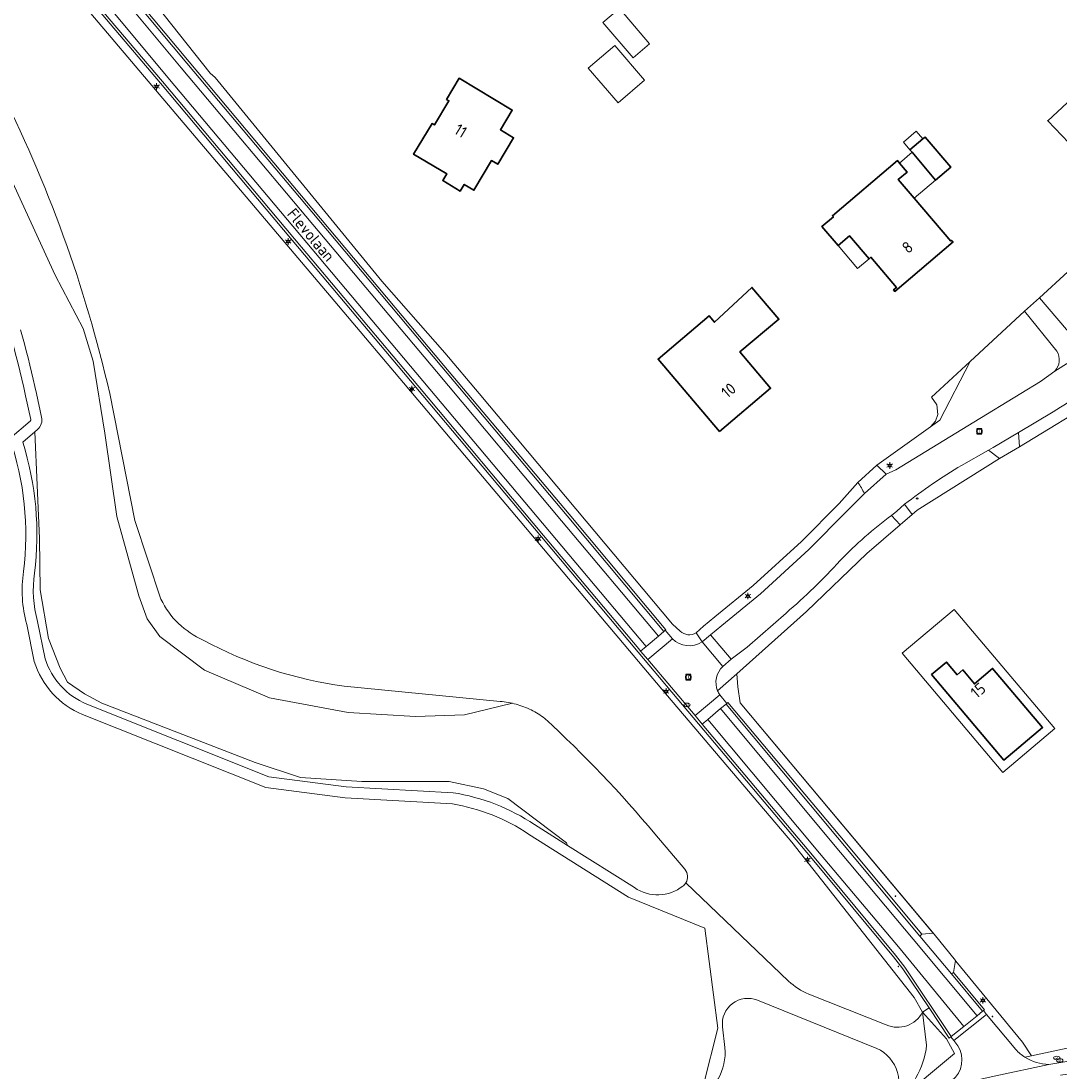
# Model space of a CAD drawing. Header units: metres. Extents: x 140853 to 145288, y 474558 to 480269.
# Tile 115 of 256: x 141786 to 141949, y 477894 to 478058. Entities that reach past the tile are written whole.
import ezdxf
from ezdxf.enums import TextEntityAlignment as Align

# ---------------------------------------------------------------- set-up
doc = ezdxf.new("R2010")
doc.units = ezdxf.units.M
doc.header["$MEASUREMENT"] = 0
for name, color, linetype, lineweight in [('B-WE-GR-BOS_GEMENGD-G', 40, 'Continuous', 13), ('B-WE-GR-GRAS-G', 60, 'Continuous', 13), ('B-WE-GR-GRAS_KRUIDENRIJK-G', 80, 'Continuous', 18), ('B-WE-GR-GROENVOORZIENING-G', 80, 'Continuous', 18), ('B-WE-GR-HOUTOPSTAND_LOOF-G', 40, 'Continuous', 13), ('B-WE-GW-WATERGANG_INSTEEK-G', 90, 'Continuous', 18), ('B-WE-IE-TERREINAFSCHEIDING_KUNSTMATIG_HEKWERK-G', 20, 'IE-TERREINAFSCHEIDING-KUNSTMATIG', 18), ('B-WE-KL-ET_LS_OV_LICHTMAST-S', 190, 'Continuous', 18), ('B-WE-KL-WATER_BRANDLEIDING_PUT-S', 150, 'Continuous', 18), ('B-WE-KL-WATER_PUT-S', 170, 'Continuous', 18), ('B-WE-OG-BEBOUWING-G', 7, 'Continuous', 35), ('B-WE-OG-BEBOUWING_BIJGEBOUW-G', 7, 'Continuous', 18), ('B-WE-OG-BEBOUWING_HUISNUMMER-T18', 10, 'Continuous', 18), ('B-WE-OG-BEBOUWING_LUIFEL-G', 7, 'Continuous', 18), ('B-WE-OG-BEBOUWING_STRAATNAAM-T18', 10, 'Continuous', 18), ('B-WE-OG-TERREIN_ERF-G', 7, 'Continuous', 18), ('B-WE-OG-WATER_SLOOT-G', 120, 'Continuous', 18), ('B-WE-RI-GWA_RIOOLPUT-S', 30, 'Continuous', 18), ('B-WE-VH-VERHARDING_ASFALT-G', 252, 'Continuous', 18), ('B-WE-VH-VERHARDING_BEDRIJFSVLOERPLAAT-G', 252, 'Continuous', 18), ('B-WE-VH-VERHARDING_BETONSTRAATSTEEN-G', 252, 'Continuous', 18), ('B-WE-VH-VERHARDING_GRASBETONSTEEN-G', 70, 'Continuous', 18), ('B-WE-VH-VERHARDING_HALFVERHARDING_GRIND-G', 252, 'Continuous', 18), ('B-WE-VH-VERHARDING_STRAATBAKSTEEN-G', 252, 'Continuous', 18), ('X-XX-XX-ALGEMEEN-S', 7, 'Continuous', 18)]:
    doc.layers.add(name, color=color, linetype=linetype, lineweight=lineweight)
doc.styles.add('NLCS-ISO', font='txt')
doc.linetypes.add('IE-TERREINAFSCHEIDING-KUNSTMATIG', pattern='A,4,[82,NLCS.shx,S=0.75,R=90,X=0,Y=0],4,-2', length=10)

# ---------------------------------------------------------------- blocks, each defined once
blk = doc.blocks.new('SIE-WEG_AFVALBAK_TYPE_01')
for radius in [0.25, 0.156]:
    blk.add_circle((0, 0), radius)
blk = doc.blocks.new('B-SIE-WEG_LICHTMAST-SO')
at = {"ltscale": 0.1}
for p, q in [((-1.1, 0.63), (-2.19, 1.27)), ((0, 1.27), (0, 2.53)), ((1.1, 0.63), (2.19, 1.27)), ((-1.1, -0.63), (-2.19, -1.27)), ((0, -1.27), (0, -2.53)), ((1.1, -0.63), (2.19, -1.27))]:
    blk.add_line(p, q, dxfattribs=at)
at = {"flags": 128}
for points in [[(-1.16, 0.5), (1.16, 0.5)], [(-1.16, -0.5), (1.16, -0.5)]]:
    blk.add_lwpolyline(points, dxfattribs=at)
at = {"ltscale": 0.1}
blk.add_circle((0, 0), 1.27, dxfattribs=at)
at = {"style": 'NLCS-ISO'}
blk.add_attdef('TYPE', text='', height=1.8, dxfattribs=at).set_placement((0, 2.53), align=Align.BOTTOM_CENTER)
blk = doc.blocks.new('SIE-WEG_STRAATPOT_BRANDKRAAN-SO')
blk.add_ellipse((0, 0), major_axis=(-0.729, 0), ratio=0.685994)
at = {"style": 'NLCS-ISO'}
blk.add_text('BR', height=0.4, dxfattribs=at).set_placement((-0.3, -0.15))
blk = doc.blocks.new('SKL-WATERLEIDINGPUT-SO')
at = {"color": 0, "linetype": 'ByBlock', "lineweight": 18}
blk.add_ellipse((0, 0), major_axis=(2.5, 0), ratio=0.54, dxfattribs=at)
at = {"color": 0, "linetype": 'ByBlock', "lineweight": 18, "style": 'NLCS-ISO'}
blk.add_text('wl', height=1.8, dxfattribs=at).set_placement((0, 0), align=Align.MIDDLE_CENTER)
blk = doc.blocks.new('SRI-PUT_INSPECTIE-SO')
at = {"lineweight": -3, "flags": 128}
blk.add_lwpolyline([(-2, -2), (2, -2), (2, 2), (-2, 2)], close=True, dxfattribs=at)
at = {"lineweight": -3, "ltscale": 1.5}
blk.add_circle((0, 0), 2, dxfattribs=at)
at = {"ltscale": 0.1, "style": 'NLCS-ISO'}
blk.add_text('I', height=2.5, dxfattribs=at).set_placement((0, -0.01), align=Align.MIDDLE_CENTER)

msp = doc.modelspace()

# ---------------------------------------------------------------- linework, layer by layer
at = {"layer": 'B-WE-GR-BOS_GEMENGD-G', "ltscale": 0.2, "flags": 128}
msp.add_lwpolyline([(141922.627, 477888.649, 0.456221), (141920.088, 477897.336), (141920.088, 477897.336), (141901.378, 477904.889), (141901.378, 477904.889, 0.5671352), (141895.904, 477900.743), (141895.904, 477900.743), (141896.263, 477897.474), (141896.263, 477897.474, -0.3301997), (141891.461, 477889.248)], format="xyb", dxfattribs=at)
at = {"layer": 'B-WE-GR-GRAS-G', "ltscale": 0.2, "flags": 128}
for points in [[(141772.151, 478040.117, -0.0653539), (141786.667, 477999.628), (141786.667, 477999.628), (141787.468, 477995.943), (141787.468, 477995.943, -0.2799021), (141787.386, 477995.7), (141787.386, 477995.7), (141784.194, 477992.98)], [(141784.194, 477992.98), (141787.386, 477995.7), (141787.386, 477995.7, 0.2799021), (141787.468, 477995.943), (141787.468, 477995.943), (141786.667, 477999.628), (141786.667, 477999.628, 0.0653539), (141772.151, 478040.117)], [(141922.627, 477888.649, 0.2082593), (141927.909, 477897.849), (141927.909, 477897.849), (141927.241, 477903.029), (141927.241, 477903.029, -0.4028166), (141921.58, 477901.033), (141921.58, 477901.033), (141909.422, 477905.865), (141909.422, 477905.865, -0.0945146), (141906.272, 477907.901), (141906.272, 477907.901), (141890.159, 477923.289), (141890.159, 477923.289, -0.0912943), (141889.71, 477922.796), (141889.71, 477922.796, -0.3279507), (141882.087, 477922.54), (141882.087, 477922.54), (141871.605, 477929.162), (141866.444, 477932.423), (141866.444, 477932.423, 0.1082816), (141853.67, 477937.424), (141853.67, 477937.424), (141836.898, 477938.341), (141824.794, 477939.932), (141796.248, 477951.325), (141796.248, 477951.325, -0.2209019), (141789.73, 477958.428), (141789.73, 477958.428), (141788.527, 477964.28), (141788.527, 477964.28, -0.1037204), (141788.064, 477971.849), (141788.064, 477971.849, 0.1073459), (141786.221, 477992.408), (141786.221, 477992.408), (141788.096, 477994.006), (141788.521, 477994.368), (141788.521, 477994.368, 0.2766991), (141789.178, 477996.315), (141789.178, 477996.315), (141788.377, 478000), (141788.13, 478001.12), (141787.875, 478002.239), (141787.612, 478003.355), (141787.342, 478004.47), (141787.064, 478005.583), (141786.779, 478006.694), (141786.486, 478007.803), (141786.185, 478008.91), (141785.877, 478010.015)], [(141784.194, 477992.98, -0.1132762), (141786.333, 477972.103), (141786.333, 477972.103, 0.1037857), (141786.839, 477963.817), (141786.839, 477963.817), (141788.034, 477957.988), (141788.034, 477957.988, 0.223284), (141795.6, 477949.7), (141795.6, 477949.7), (141824.348, 477938.226), (141836.736, 477936.598), (141853.575, 477935.677), (141853.575, 477935.677, -0.1061532), (141865.509, 477930.944), (141865.509, 477930.944), (141881.152, 477921.061), (141893.139, 477916.192), (141895.173, 477900.509), (141892.924, 477891.646)], [(141892.924, 477891.646), (141895.173, 477900.509), (141893.139, 477916.192), (141881.152, 477921.061), (141865.509, 477930.944), (141865.509, 477930.944, 0.1061532), (141853.575, 477935.677), (141853.575, 477935.677), (141836.736, 477936.598), (141824.348, 477938.226), (141795.6, 477949.7), (141795.6, 477949.7, -0.223284), (141788.034, 477957.988), (141788.034, 477957.988), (141786.839, 477963.817), (141786.839, 477963.817, -0.1037857), (141786.333, 477972.103), (141786.333, 477972.103, 0.1132762), (141784.194, 477992.98)], [(141891.461, 477889.248, 0.3301997), (141896.263, 477897.474), (141896.263, 477897.474), (141895.904, 477900.743), (141895.904, 477900.743, -0.5671352), (141901.378, 477904.889), (141901.378, 477904.889), (141920.088, 477897.336), (141920.088, 477897.336, -0.456221), (141922.627, 477888.649)]]:
    msp.add_lwpolyline(points, format="xyb", dxfattribs=at)
at = {"layer": 'B-WE-GR-GRAS_KRUIDENRIJK-G', "ltscale": 0.2, "flags": 128}
msp.add_lwpolyline([(141781.471, 478077.787), (141835.153, 478014.463), (141847.338, 478000), (141847.338, 478000), (141886.392, 477953.645), (141906.785, 477929.658), (141925.964, 477905.312), (141927.241, 477903.029), (141928.276, 477903.692), (141924.171, 477909.829), (141922.701, 477911.67), (141909.973, 477927.076), (141891.321, 477949.238), (141882.709, 477959.445), (141867.543, 477977.52), (141847.841, 478001.01), (141828.459, 478024.07), (141807.808, 478048.672), (141796.434, 478062.152), (141792.248, 478067.066), (141778.829, 478082.903)], dxfattribs=at)
for points in [[(141889.27, 477962.774), (141888.055, 477963.848), (141857.766, 478000), (141852.399, 478006.402), (141842.483, 478017.639), (141816.369, 478049.537), (141815.616, 478050.249), (141798.545, 478071.756), (141796.706, 478070.785), (141800.996, 478065.534), (141812.324, 478052.009), (141832.902, 478027.465), (141852.238, 478004.416), (141852.229, 478004.424), (141871.874, 477981.082), (141887.041, 477962.981), (141886.943, 477962.885), (141888.052, 477961.56), (141888.052, 477961.56, 0.35509), (141892.696, 477961.071), (141892.696, 477961.071), (141891.757, 477962.512), (141891.757, 477962.512, -0.3546476), (141889.27, 477962.774)], [(141945.604, 478015.034), (141951.36, 478008.294), (141951.36, 478008.294, 0.1234095), (141954.731, 478007.768), (141954.731, 478007.768, 0.0442922), (141968.078, 478019.391), (141968.078, 478019.391, 0.0187026), (141980.172, 478033.391), (141980.172, 478033.391, 0.1770628), (141977.094, 478035.876), (141977.094, 478035.876, -0.1883184), (141971.259, 478038.793), (141971.259, 478038.793), (141963.883, 478031.937), (141961.928, 478026.716), (141951.638, 478017.207), (141950.014, 478019.109), (141945.604, 478015.034)], [(141923.091, 477988.071), (141935.313, 477995.496), (141942.696, 478000), (141945.766, 478001.873), (141947.998, 478003.518), (141947.998, 478003.518, 0.337259), (141948.323, 478006.67), (141948.323, 478006.67), (141943.227, 478012.924), (141934.719, 478005.044), (141929.95, 477995.833), (141928.503, 477994.814), (141920.111, 477988.761), (141921.566, 477987.355), (141923.091, 477988.071)], [(141939.303, 477989.841), (141937.628, 477991.147), (141933.362, 477988.748), (141933.362, 477988.748, 0.0308625), (141924.458, 477982.647), (141924.458, 477982.647), (141925.622, 477981.026), (141926.404, 477981.725), (141939.303, 477989.841)], [(141901.846, 477968.594), (141909.459, 477975.565), (141915.39, 477981.571), (141918.158, 477984.318), (141918.158, 477984.318, 0.0432406), (141917.13, 477986.083), (141917.13, 477986.083), (141914.18, 477982.793), (141908.266, 477976.804), (141900.72, 477969.895), (141894.729, 477964.995), (141892.917, 477963.521), (141891.757, 477962.512), (141892.696, 477961.071), (141894.003, 477962.187), (141895.816, 477963.662), (141901.846, 477968.594)], [(141905.862, 477965.594), (141899.797, 477960.267), (141897.259, 477958.35), (141895.936, 477957.223), (141895.936, 477957.223, 0.3040181), (141895.139, 477953.383), (141895.139, 477953.383), (141898.163, 477956.083), (141909.068, 477965.819), (141918.543, 477974.951), (141923.74, 477979.442), (141922.417, 477980.913), (141922.417, 477980.913, 0.0414315), (141914.336, 477973.815), (141914.336, 477973.815, -0.0331243), (141905.862, 477965.594)], [(141927.168, 477915.223), (141928.949, 477915.408), (141898.682, 477951.499), (141898.306, 477954.046), (141898.163, 477956.083), (141895.139, 477953.383), (141895.139, 477953.383, 0.0507537), (141895.473, 477952.752), (141895.473, 477952.752), (141896.575, 477951.431), (141896.768, 477951.573), (141914.284, 477930.654), (141927.168, 477915.223)], [(141944.35, 477896.167), (141942.95, 477898.331), (141932.467, 477911.035), (141932.409, 477911.107), (141932.124, 477909.249), (141936.982, 477903.4), (141936.798, 477903.263), (141937.277, 477902.67), (141941.891, 477897.163), (141941.891, 477897.163, 0.0672695), (141943.322, 477895.946), (141943.322, 477895.946), (141944.35, 477896.167)], [(141961.309, 477897.468), (141962.351, 477897.71), (141980.71, 477901.612), (141982.347, 477902.586), (141983.027, 477904.66), (141982.661, 477904.27), (141959.199, 477899.366), (141944.35, 477896.167), (141943.322, 477895.946), (141943.322, 477895.946, 0.1422424), (141947.071, 477894.834), (141947.071, 477894.834), (141955.242, 477896.17), (141961.309, 477897.468)]]:
    msp.add_lwpolyline(points, format="xyb", close=True, dxfattribs=at)
msp.add_lwpolyline([(141928.503, 477994.814), (141929.95, 477995.833), (141934.719, 478005.044), (141929.273, 478000), (141928.685, 477999.455), (141929.527, 477998.218), (141929.664, 477996.728), (141929.269, 477995.658), (141928.503, 477994.814)], close=True, dxfattribs=at)
at = {"layer": 'B-WE-GR-GROENVOORZIENING-G', "ltscale": 0.2, "flags": 128}
msp.add_lwpolyline([(141942.312, 477993.898), (141942.462, 477991.657), (141955.17, 477999.404), (141955.939, 478000), (141959.949, 478003.109), (141959.949, 478003.109, 0.2229351), (141957.285, 478003.587), (141957.285, 478003.587, -0.0096154), (141952.152, 478000), (141952.152, 478000, -0.0078365), (141947.757, 477997.152), (141947.757, 477997.152), (141942.312, 477993.898)], format="xyb", close=True, dxfattribs=at)
msp.add_lwpolyline([(141931.874, 477892.313, 0.3897928), (141932.785, 477897.765), (141932.785, 477897.765), (141932.189, 477898.568), (141931.689, 477899.162), (141931.442, 477898.959), (141928.276, 477903.692), (141927.241, 477903.029), (141927.909, 477897.849), (141927.909, 477897.849, -0.2082593), (141922.627, 477888.649)], format="xyb", dxfattribs=at)
at = {"layer": 'B-WE-GR-HOUTOPSTAND_LOOF-G', "ltscale": 0.2, "flags": 128}
msp.add_lwpolyline([(141782.29, 478048.438, -0.0618344), (141799.847, 478000), (141799.847, 478000), (141803.789, 477980.106), (141807.886, 477967.763), (141807.886, 477967.763, 0.1807312), (141814.524, 477961.365), (141814.524, 477961.365, 0.0925045), (141836.585, 477954.146), (141836.585, 477954.146), (141861.069, 477951.74), (141861.384, 477951.711), (141861.698, 477951.675), (141862.011, 477951.632), (141862.323, 477951.581), (141862.633, 477951.522), (141862.942, 477951.456), (141863.007, 477951.441), (141863.25, 477951.383), (141863.555, 477951.303), (141863.859, 477951.215), (141864.16, 477951.12), (141864.459, 477951.017), (141864.756, 477950.908), (141865.05, 477950.792), (141865.341, 477950.668), (141865.628, 477950.538), (141865.913, 477950.401), (141866.195, 477950.257), (141866.472, 477950.107), (141866.747, 477949.949), (141867.017, 477949.786), (141867.283, 477949.616), (141867.546, 477949.439), (141867.803, 477949.257), (141868.057, 477949.068), (141868.057, 477949.068, -0.0319951), (141885.306, 477930.968), (141885.306, 477930.968), (141890.018, 477925.43), (141890.018, 477925.43, -0.3208706), (141890.159, 477923.289), (141890.159, 477923.289), (141906.272, 477907.901), (141906.272, 477907.901, 0.0945146), (141909.422, 477905.865), (141909.422, 477905.865), (141921.58, 477901.033), (141921.58, 477901.033, 0.4028166), (141927.241, 477903.029), (141927.241, 477903.029), (141925.964, 477905.312), (141906.785, 477929.658), (141886.392, 477953.645), (141847.338, 478000), (141835.153, 478014.463), (141781.471, 478077.787)], format="xyb", dxfattribs=at)
at = {"layer": 'B-WE-GW-WATERGANG_INSTEEK-G', "ltscale": 0.2, "flags": 128}
msp.add_lwpolyline([(141783.758, 478034.958), (141791.299, 478018.554), (141795.664, 478010.22), (141797.252, 478005.06), (141799.104, 477993.815), (141800.956, 477980.719), (141804.396, 477968.283), (141805.719, 477964.711), (141807.703, 477961.933), (141814.714, 477956.641), (141824.901, 477952.276), (141837.204, 477950.027), (141847.787, 477949.365), (141855.46, 477949.63), (141863.007, 477951.441), (141862.942, 477951.456), (141862.633, 477951.522), (141862.323, 477951.581), (141862.011, 477951.632), (141861.698, 477951.675), (141861.384, 477951.711), (141861.069, 477951.74), (141836.585, 477954.146), (141836.585, 477954.146, -0.0925045), (141814.524, 477961.365), (141814.524, 477961.365, -0.1807312), (141807.886, 477967.763), (141807.886, 477967.763), (141803.789, 477980.106), (141799.847, 478000), (141799.847, 478000, 0.0618344), (141782.29, 478048.438)], format="xyb", dxfattribs=at)
msp.add_lwpolyline([(141871.605, 477929.162), (141871.452, 477929.548), (141862.245, 477936.533), (141858.435, 477938.015), (141853.037, 477939.179), (141846.687, 477939.179), (141839.385, 477939.179), (141829.754, 477939.814), (141822.663, 477942.142), (141798.639, 477951.456), (141795.887, 477952.937), (141793.241, 477954.736), (141792.077, 477956.959), (141790.278, 477961.616), (141788.953, 477969.214), (141788.847, 477977.257), (141788.096, 477994.006), (141786.221, 477992.408), (141786.221, 477992.408, -0.1073459), (141788.064, 477971.849), (141788.064, 477971.849, 0.1037204), (141788.527, 477964.28), (141788.527, 477964.28), (141789.73, 477958.428), (141789.73, 477958.428, 0.2209019), (141796.248, 477951.325), (141796.248, 477951.325), (141824.794, 477939.932), (141836.898, 477938.341), (141853.67, 477937.424), (141853.67, 477937.424, -0.1082816), (141866.444, 477932.423), (141866.444, 477932.423), (141871.605, 477929.162)], format="xyb", close=True, dxfattribs=at)
at = {"layer": 'B-WE-IE-TERREINAFSCHEIDING_KUNSTMATIG_HEKWERK-G', "ltscale": 0.2, "flags": 128}
for points in [[(141708.327, 478163.264), (141781.471, 478077.787), (141835.153, 478014.463), (141847.338, 478000)], [(141816.369, 478049.537), (141815.616, 478050.249)], [(141816.369, 478049.537), (141842.483, 478017.639), (141852.399, 478006.402), (141857.766, 478000)], [(141927.241, 477903.029), (141925.964, 477905.312), (141906.785, 477929.658), (141886.392, 477953.645), (141847.338, 478000)], [(141942.462, 477991.657), (141955.17, 477999.404), (141955.939, 478000)], [(141925.622, 477981.026), (141926.404, 477981.725), (141939.303, 477989.841)], [(141898.163, 477956.083), (141909.068, 477965.819), (141918.543, 477974.951), (141923.74, 477979.442)], [(141898.163, 477956.083), (141898.306, 477954.046), (141898.682, 477951.499), (141929.07, 477915.264)], [(141942.95, 477898.331), (141932.467, 477911.035)], [(141982.661, 477904.27), (141959.199, 477899.366), (141944.35, 477896.167)], [(141922.627, 477888.649), (141923.488, 477889.176), (141928.22, 477893.154), (141932.248, 477896.513), (141931.04, 477898.837), (141927.241, 477903.029)], [(141927.909, 477897.849), (141927.241, 477903.029)], [(141944.35, 477896.167), (141942.95, 477898.331)]]:
    msp.add_lwpolyline(points, dxfattribs=at)
msp.add_lwpolyline([(141922.627, 477888.649, 0.2082593), (141927.909, 477897.849)], format="xyb", dxfattribs=at)
at = {"layer": 'B-WE-OG-BEBOUWING-G', "ltscale": 0.2, "flags": 128}
for points in [[(141957.515, 478058.053), (141950.982, 478052.039), (141953.677, 478049.11), (141946.884, 478042.792), (141953.477, 478035.869), (141955.113, 478037.428), (141957.027, 478039.188), (141957.467, 478038.71), (141959.873, 478040.924), (141959.365, 478041.476), (141963.027, 478044.71), (141955.747, 478052.62), (141959.411, 478055.993), (141957.515, 478058.053)], [(141850.381, 478042.36), (141847.481, 478037.529), (141852.68, 478034.436), (141852.057, 478033.399), (141854.801, 478031.752), (141855.424, 478032.789), (141856.933, 478031.883), (141859.717, 478036.521), (141860.669, 478035.95), (141863.17, 478040.117), (141861.087, 478041.368), (141862.945, 478044.463), (141854.637, 478049.45), (141852.645, 478046.132), (141853.023, 478045.906), (141850.758, 478042.133), (141850.381, 478042.36)], [(141927.312, 478039.927), (141925.293, 478038.211), (141925.617, 478037.83), (141929.317, 478033.476), (141931.679, 478035.483), (141927.655, 478040.219), (141927.312, 478039.927)], [(141931.684, 478023.879), (141925.956, 478030.62), (141923.454, 478033.565), (141924.841, 478034.743), (141923.643, 478036.153), (141923.319, 478036.534), (141913.139, 478027.884), (141913.281, 478027.716), (141911.483, 478026.188), (141914.021, 478023.201), (141915.819, 478024.729), (141918.882, 478021.124), (141919.179, 478021.377), (141923.188, 478016.66), (141922.715, 478016.258), (141922.922, 478016.015), (141932.051, 478023.771), (141931.843, 478024.015), (141931.684, 478023.879)], [(141895.439, 477994.048), (141903.45, 478000.849), (141898.63, 478006.523), (141904.757, 478011.651), (141900.519, 478016.639), (141894.64, 478011.197), (141893.793, 478012.196), (141885.796, 478005.407), (141895.439, 477994.048)], [(141928.686, 477955.947), (141940.02, 477942.553), (141946.082, 477947.651), (141938.252, 477956.903), (141935.405, 477954.493), (141933.564, 477956.669), (141932.694, 477955.933), (141931.014, 477957.917), (141928.686, 477955.947)]]:
    msp.add_lwpolyline(points, close=True, dxfattribs=at)
at = {"layer": 'B-WE-OG-BEBOUWING_BIJGEBOUW-G', "ltscale": 0.2, "flags": 128}
for points in [[(141879.542, 478045.572), (141883.687, 478049.118), (141879.008, 478054.587), (141874.863, 478051.041), (141879.542, 478045.572)], [(141927.312, 478039.927), (141926.289, 478041.131), (141924.27, 478039.415), (141925.293, 478038.211), (141927.312, 478039.927)]]:
    msp.add_lwpolyline(points, close=True, dxfattribs=at)
at = {"layer": 'B-WE-OG-BEBOUWING_LUIFEL-G', "ltscale": 0.2, "flags": 128}
for points in [[(141877.173, 478058.163), (141881.886, 478052.654), (141884.47, 478054.864), (141879.756, 478060.373), (141877.173, 478058.163)], [(141925.956, 478030.62), (141929.317, 478033.476), (141925.617, 478037.83), (141923.643, 478036.153), (141924.841, 478034.743), (141923.454, 478033.565), (141925.956, 478030.62)], [(141914.021, 478023.201), (141917.086, 478019.594), (141918.882, 478021.124), (141915.819, 478024.729), (141914.021, 478023.201)], [(141939.866, 477940.615), (141947.996, 477947.495), (141932.201, 477966.164), (141924.068, 477959.283), (141939.866, 477940.615)]]:
    msp.add_lwpolyline(points, close=True, dxfattribs=at)
at = {"layer": 'B-WE-OG-TERREIN_ERF-G', "ltscale": 0.2, "flags": 128}
msp.add_lwpolyline([(141798.545, 478071.756), (141815.616, 478050.249), (141816.369, 478049.537), (141842.483, 478017.639), (141852.399, 478006.402), (141857.766, 478000), (141888.055, 477963.848), (141889.27, 477962.774), (141889.27, 477962.774, 0.3546476), (141891.757, 477962.512), (141891.757, 477962.512), (141892.917, 477963.521), (141894.729, 477964.995), (141900.72, 477969.895), (141908.266, 477976.804), (141914.18, 477982.793), (141917.13, 477986.083), (141920.111, 477988.761), (141928.503, 477994.814), (141929.269, 477995.658), (141929.664, 477996.728), (141929.527, 477998.218), (141928.685, 477999.455), (141929.273, 478000), (141934.719, 478005.044), (141943.227, 478012.924), (141943.227, 478012.924), (141945.604, 478015.034), (141950.014, 478019.109)], format="xyb", dxfattribs=at)
for points in [[(141957.515, 478058.053), (141959.411, 478055.993), (141955.747, 478052.62), (141963.027, 478044.71), (141959.365, 478041.476), (141959.873, 478040.924), (141957.467, 478038.71), (141957.027, 478039.188), (141955.113, 478037.428), (141953.477, 478035.869), (141946.884, 478042.792), (141953.677, 478049.11), (141950.982, 478052.039), (141957.515, 478058.053)], [(141850.381, 478042.36), (141850.758, 478042.133), (141853.023, 478045.906), (141852.645, 478046.132), (141854.637, 478049.45), (141862.945, 478044.463), (141861.087, 478041.368), (141863.17, 478040.117), (141860.669, 478035.95), (141859.717, 478036.521), (141856.933, 478031.883), (141855.424, 478032.789), (141854.801, 478031.752), (141852.057, 478033.399), (141852.68, 478034.436), (141847.481, 478037.529), (141850.381, 478042.36)], [(141925.293, 478038.211), (141927.312, 478039.927), (141927.655, 478040.219), (141931.679, 478035.483), (141929.317, 478033.476), (141925.617, 478037.83), (141925.293, 478038.211)], [(141925.956, 478030.62), (141931.684, 478023.879), (141931.843, 478024.015), (141932.051, 478023.771), (141922.922, 478016.015), (141922.715, 478016.258), (141923.188, 478016.66), (141919.179, 478021.377), (141918.882, 478021.124), (141915.819, 478024.729), (141914.021, 478023.201), (141911.483, 478026.188), (141913.281, 478027.716), (141913.139, 478027.884), (141923.319, 478036.534), (141923.643, 478036.153), (141924.841, 478034.743), (141923.454, 478033.565), (141925.956, 478030.62)], [(141895.439, 477994.048), (141885.796, 478005.407), (141893.793, 478012.196), (141894.64, 478011.197), (141900.519, 478016.639), (141904.757, 478011.651), (141898.63, 478006.523), (141903.45, 478000.849), (141895.439, 477994.048)], [(141928.686, 477955.947), (141931.014, 477957.917), (141932.694, 477955.933), (141933.564, 477956.669), (141935.405, 477954.493), (141938.252, 477956.903), (141946.082, 477947.651), (141940.02, 477942.553), (141928.686, 477955.947)]]:
    msp.add_lwpolyline(points, close=True, dxfattribs=at)
msp.add_lwpolyline([(141955.17, 477999.404), (141942.462, 477991.657), (141942.462, 477991.657), (141939.303, 477989.841), (141926.404, 477981.725), (141925.622, 477981.026), (141923.74, 477979.442), (141918.543, 477974.951), (141909.068, 477965.819), (141898.163, 477956.083), (141898.306, 477954.046), (141898.682, 477951.499), (141928.949, 477915.408), (141929.07, 477915.264), (141932.409, 477911.107), (141932.467, 477911.035), (141942.95, 477898.331), (141944.35, 477896.167), (141959.199, 477899.366)], dxfattribs=at)
at = {"layer": 'B-WE-OG-WATER_SLOOT-G', "ltscale": 0.2, "flags": 128}
msp.add_lwpolyline([(141785.877, 478010.015), (141786.185, 478008.91), (141786.486, 478007.803), (141786.779, 478006.694), (141787.064, 478005.583), (141787.342, 478004.47), (141787.612, 478003.355), (141787.875, 478002.239), (141788.13, 478001.12), (141788.377, 478000), (141789.178, 477996.315), (141789.178, 477996.315, -0.2766991), (141788.521, 477994.368), (141788.521, 477994.368), (141788.096, 477994.006), (141788.096, 477994.006), (141788.847, 477977.257), (141788.953, 477969.214), (141790.278, 477961.616), (141792.077, 477956.959), (141793.241, 477954.736), (141795.887, 477952.937), (141798.639, 477951.456), (141822.663, 477942.142), (141829.754, 477939.814), (141839.385, 477939.179), (141846.687, 477939.179), (141853.037, 477939.179), (141858.435, 477938.015), (141862.245, 477936.533), (141871.452, 477929.548), (141871.605, 477929.162), (141882.087, 477922.54), (141882.087, 477922.54, 0.3279507), (141889.71, 477922.796), (141889.71, 477922.796, 0.0912943), (141890.159, 477923.289), (141890.159, 477923.289, 0.3208706), (141890.018, 477925.43), (141890.018, 477925.43), (141885.306, 477930.968), (141885.306, 477930.968, 0.0319951), (141868.057, 477949.068), (141868.057, 477949.068), (141867.803, 477949.257), (141867.546, 477949.439), (141867.283, 477949.616), (141867.017, 477949.786), (141866.747, 477949.949), (141866.472, 477950.107), (141866.195, 477950.257), (141865.913, 477950.401), (141865.628, 477950.538), (141865.341, 477950.668), (141865.05, 477950.792), (141864.756, 477950.908), (141864.459, 477951.017), (141864.16, 477951.12), (141863.859, 477951.215), (141863.555, 477951.303), (141863.25, 477951.383), (141863.007, 477951.441), (141855.46, 477949.63), (141847.787, 477949.365), (141837.204, 477950.027), (141824.901, 477952.276), (141814.714, 477956.641), (141807.703, 477961.933), (141805.719, 477964.711), (141804.396, 477968.283), (141800.956, 477980.719), (141799.104, 477993.815), (141797.252, 478005.06), (141795.664, 478010.22), (141791.299, 478018.554), (141783.758, 478034.958)], format="xyb", dxfattribs=at)
at = {"layer": 'B-WE-VH-VERHARDING_ASFALT-G', "ltscale": 0.2, "flags": 128}
for points in [[(141886.734, 477962.727), (141871.552, 477980.827), (141851.904, 478004.175), (141832.614, 478027.193), (141811.959, 478051.808), (141800.698, 478065.278), (141796.418, 478070.536), (141795.462, 478069.741), (141799.806, 478064.595), (141811.041, 478051.069), (141831.691, 478026.5), (141851.06, 478003.485), (141870.695, 477980.073), (141885.881, 477961.992), (141886.734, 477962.727)], [(141795.462, 478069.741), (141793.487, 478068.098), (141797.759, 478063.043), (141808.945, 478049.581), (141829.664, 478024.953), (141848.958, 478001.994), (141868.78, 477978.4), (141883.923, 477960.35), (141885.881, 477961.992), (141870.695, 477980.073), (141851.06, 478003.485), (141831.691, 478026.5), (141811.041, 478051.069), (141799.806, 478064.595), (141795.462, 478069.741)], [(141883.068, 477959.641), (141883.923, 477960.35), (141868.78, 477978.4), (141848.958, 478001.994), (141829.664, 478024.953), (141808.945, 478049.581), (141797.759, 478063.043), (141793.487, 478068.098), (141792.56, 478067.326), (141796.805, 478062.33), (141808.107, 478048.926), (141828.8, 478024.284), (141848.152, 478001.258), (141867.861, 477977.754), (141882.789, 477959.978), (141883.068, 477959.641)], [(141933.725, 477900.779), (141935.811, 477902.431), (141925.776, 477914.453), (141913.039, 477929.649), (141895.617, 477950.607), (141893.597, 477948.92), (141911.135, 477927.963), (141923.735, 477912.925), (141933.725, 477900.779)], [(141936.673, 477903.17), (141931.818, 477909.016), (141926.85, 477914.952), (141913.957, 477930.411), (141896.456, 477951.317), (141895.617, 477950.607), (141913.039, 477929.649), (141925.776, 477914.453), (141935.811, 477902.431), (141936.673, 477903.17)], [(141893.597, 477948.92), (141892.726, 477948.182), (141910.252, 477927.328), (141923.035, 477911.929), (141924.506, 477910.086), (141931.766, 477899.225), (141933.725, 477900.779), (141923.735, 477912.925), (141911.135, 477927.963), (141893.597, 477948.92)]]:
    msp.add_lwpolyline(points, close=True, dxfattribs=at)
msp.add_lwpolyline([(141954.731, 478007.768), (141947.998, 478003.518), (141945.766, 478001.873), (141942.696, 478000), (141935.313, 477995.496), (141923.091, 477988.071), (141921.566, 477987.355), (141918.158, 477984.318), (141915.39, 477981.571), (141909.459, 477975.565), (141901.846, 477968.594), (141895.816, 477963.662), (141894.003, 477962.187), (141897.259, 477958.35), (141899.797, 477960.267), (141905.862, 477965.594), (141905.862, 477965.594, 0.0331243), (141914.336, 477973.815), (141914.336, 477973.815, -0.0414315), (141922.417, 477980.913), (141922.417, 477980.913), (141923.208, 477981.585), (141924.458, 477982.647), (141924.458, 477982.647, -0.0308625), (141933.362, 477988.748), (141933.362, 477988.748), (141937.628, 477991.147), (141938.316, 477991.551), (141942.312, 477993.898), (141947.757, 477997.152), (141947.757, 477997.152, 0.0078365), (141952.152, 478000)], format="xyb", dxfattribs=at)
msp.add_lwpolyline([(141948.895, 477893.153), (141957.833, 477894.43), (141960.017, 477894.941), (141961.671, 477895.433), (141961.309, 477897.468), (141955.242, 477896.17), (141947.071, 477894.834), (141938.772, 477893.049)], dxfattribs=at)
at = {"layer": 'B-WE-VH-VERHARDING_BEDRIJFSVLOERPLAAT-G', "ltscale": 0.2, "flags": 128}
for points in [[(141883.923, 477960.35), (141883.068, 477959.641), (141884.18, 477958.328), (141888.052, 477961.56), (141886.943, 477962.885), (141886.734, 477962.727), (141885.881, 477961.992), (141883.923, 477960.35)], [(141892.696, 477961.071), (141895.936, 477957.223), (141897.259, 477958.35), (141894.003, 477962.187), (141892.696, 477961.071)], [(141891.626, 477949.513), (141892.726, 477948.182), (141893.597, 477948.92), (141895.617, 477950.607), (141896.456, 477951.317), (141896.575, 477951.431), (141895.473, 477952.752), (141891.626, 477949.513)], [(141931.766, 477899.225), (141931.689, 477899.162), (141932.189, 477898.568), (141937.277, 477902.67), (141936.798, 477903.263), (141936.673, 477903.17), (141935.811, 477902.431), (141933.725, 477900.779), (141931.766, 477899.225)]]:
    msp.add_lwpolyline(points, close=True, dxfattribs=at)
at = {"layer": 'B-WE-VH-VERHARDING_BETONSTRAATSTEEN-G', "ltscale": 0.2, "flags": 128}
for points in [[(141945.604, 478015.034), (141943.227, 478012.924), (141948.323, 478006.67), (141948.323, 478006.67, -0.337259), (141947.998, 478003.518), (141947.998, 478003.518), (141954.731, 478007.768), (141954.731, 478007.768, -0.1234095), (141951.36, 478008.294), (141951.36, 478008.294), (141945.604, 478015.034)], [(141921.566, 477987.355), (141920.111, 477988.761), (141917.13, 477986.083), (141917.13, 477986.083, -0.0432406), (141918.158, 477984.318), (141918.158, 477984.318), (141921.566, 477987.355)], [(141895.139, 477953.383, -0.3040181), (141895.936, 477957.223), (141895.936, 477957.223), (141892.696, 477961.071), (141892.696, 477961.071, -0.35509), (141888.052, 477961.56), (141888.052, 477961.56), (141884.18, 477958.328), (141891.626, 477949.513), (141895.473, 477952.752), (141895.473, 477952.752, -0.0507537), (141895.139, 477953.383)], [(141932.381, 477891.635), (141938.772, 477893.049), (141947.071, 477894.834), (141947.071, 477894.834, -0.1422424), (141943.322, 477895.946), (141943.322, 477895.946, -0.0672695), (141941.891, 477897.163), (141941.891, 477897.163), (141937.277, 477902.67), (141932.189, 477898.568), (141932.785, 477897.765), (141932.785, 477897.765, -0.3897928), (141931.874, 477892.313), (141931.874, 477892.313), (141930.616, 477891.329), (141932.381, 477891.635)]]:
    msp.add_lwpolyline(points, format="xyb", close=True, dxfattribs=at)
at = {"layer": 'B-WE-VH-VERHARDING_GRASBETONSTEEN-G', "ltscale": 0.2, "flags": 128}
for points in [[(141796.418, 478070.536), (141800.698, 478065.278), (141811.959, 478051.808), (141832.614, 478027.193), (141851.904, 478004.175), (141871.552, 477980.827), (141886.734, 477962.727), (141886.943, 477962.885), (141887.041, 477962.981), (141871.874, 477981.082), (141852.229, 478004.424), (141852.238, 478004.416), (141832.902, 478027.465), (141812.324, 478052.009), (141800.996, 478065.534), (141796.706, 478070.785), (141796.418, 478070.536)], [(141896.575, 477951.431), (141896.456, 477951.317), (141913.957, 477930.411), (141926.85, 477914.952), (141927.168, 477915.223), (141914.284, 477930.654), (141896.768, 477951.573), (141896.575, 477951.431)], [(141936.798, 477903.263), (141936.982, 477903.4), (141932.124, 477909.249), (141931.818, 477909.016), (141936.673, 477903.17), (141936.798, 477903.263)]]:
    msp.add_lwpolyline(points, close=True, dxfattribs=at)
msp.add_lwpolyline([(141796.434, 478062.152), (141807.808, 478048.672), (141828.459, 478024.07), (141847.841, 478001.01), (141867.543, 477977.52), (141882.709, 477959.445), (141891.321, 477949.238), (141909.973, 477927.076), (141922.701, 477911.67), (141924.171, 477909.829), (141928.276, 477903.692), (141931.442, 477898.959), (141931.689, 477899.162), (141931.766, 477899.225), (141924.506, 477910.086), (141923.035, 477911.929), (141910.252, 477927.328), (141892.726, 477948.182), (141891.626, 477949.513), (141884.18, 477958.328), (141883.068, 477959.641), (141882.789, 477959.978), (141867.861, 477977.754), (141848.152, 478001.258), (141828.8, 478024.284), (141808.107, 478048.926), (141796.805, 478062.33)], dxfattribs=at)
at = {"layer": 'B-WE-VH-VERHARDING_HALFVERHARDING_GRIND-G', "ltscale": 0.2, "flags": 128}
msp.add_lwpolyline([(141931.818, 477909.016), (141932.124, 477909.249), (141932.409, 477911.107), (141929.07, 477915.264), (141928.949, 477915.408), (141927.168, 477915.223), (141926.85, 477914.952), (141931.818, 477909.016)], close=True, dxfattribs=at)
at = {"layer": 'B-WE-VH-VERHARDING_STRAATBAKSTEEN-G', "ltscale": 0.2, "flags": 128}
for points in [[(141937.628, 477991.147), (141939.303, 477989.841), (141942.462, 477991.657), (141942.312, 477993.898), (141938.316, 477991.551), (141937.628, 477991.147)], [(141925.622, 477981.026), (141924.458, 477982.647), (141923.208, 477981.585), (141922.417, 477980.913), (141923.74, 477979.442), (141925.622, 477981.026)]]:
    msp.add_lwpolyline(points, close=True, dxfattribs=at)

# ---------------------------------------------------------------- block references
at = {"layer": 'B-WE-KL-ET_LS_OV_LICHTMAST-S', "xscale": 0.2, "yscale": 0.2, "zscale": 0.2}
for p in [(141807.194, 478048.142), (141827.828, 478023.848), (141847.216, 478000.72), (141922.116, 477988.722), (141867, 477977.239), (141899.885, 477968.252), (141887.07, 477953.286), (141909.207, 477926.887), (141936.72, 477904.86)]:
    msp.add_blockref('B-SIE-WEG_LICHTMAST-SO', p, dxfattribs=at)
at = {"layer": 'B-WE-KL-WATER_BRANDLEIDING_PUT-S', "xscale": 0.2, "yscale": 0.2, "zscale": 0.2}
msp.add_blockref('SIE-WEG_STRAATPOT_BRANDKRAAN-SO', (141926.428, 477983.55), dxfattribs=at)
at = {"layer": 'B-WE-KL-WATER_PUT-S', "xscale": 0.2, "yscale": 0.2, "zscale": 0.2}
for p in [(141890.351, 477951.194), (141948.306, 477895.833), (141948.778, 477895.446)]:
    msp.add_blockref('SKL-WATERLEIDINGPUT-SO', p, dxfattribs=at)
at = {"layer": 'B-WE-RI-GWA_RIOOLPUT-S', "xscale": 0.2, "yscale": 0.2, "zscale": 0.2}
for p in [(141936.181, 477994.088), (141890.549, 477955.542)]:
    msp.add_blockref('SRI-PUT_INSPECTIE-SO', p, dxfattribs=at)
at = {"layer": 'X-XX-XX-ALGEMEEN-S', "xscale": 0.2, "yscale": 0.2, "zscale": 0.2}
for p in [(141923.01, 477921.2), (141923.468, 477910.175), (141938.213, 477902.343)]:
    msp.add_blockref('SIE-WEG_AFVALBAK_TYPE_01', p, dxfattribs=at)

# ---------------------------------------------------------------- texts
at = {"layer": 'B-WE-OG-BEBOUWING_HUISNUMMER-T18', "style": 'NLCS-ISO'}
for s, rotation, p in [('11', 329, (141854.87, 478041.211)), ('8', 40.3, (141924.897, 478022.942)), ('10', 40.3, (141896.856, 478000.498)), ('15', 40.3, (141935.972, 477953.467))]:
    msp.add_text(s, height=1.8, rotation=rotation, dxfattribs=at).set_placement(p, align=Align.MIDDLE_CENTER)
at = {"layer": 'B-WE-OG-BEBOUWING_STRAATNAAM-T18', "style": 'NLCS-ISO'}
msp.add_text('Flevolaan', height=1.8, rotation=310.1, dxfattribs=at).set_placement((141831.398, 478024.886), align=Align.MIDDLE_CENTER)

doc.saveas('drawing.dxf')
